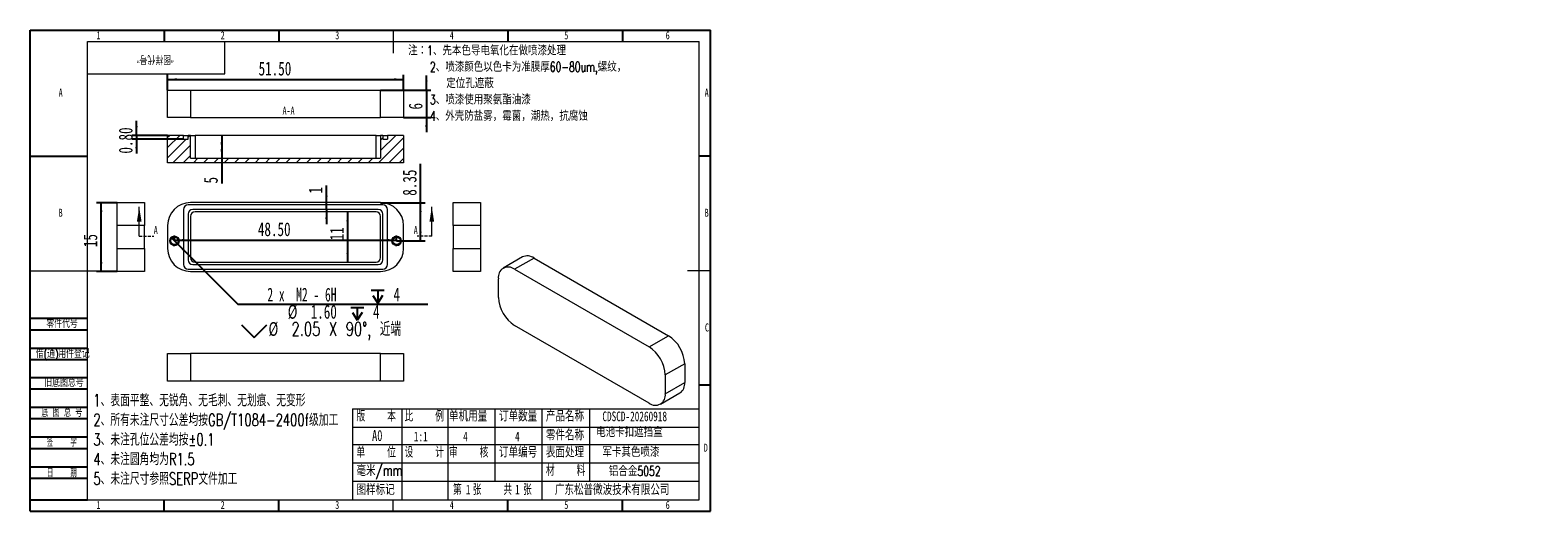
# Model space of a CAD drawing. Header units: millimetres. Extents: x 0 to 658, y -2 to 210.
import ezdxf

# ---------------------------------------------------------------- set-up
doc = ezdxf.new("R2010")
doc.units = ezdxf.units.MM
doc.linetypes.add('HIDDEN', pattern=[1.905, 1.27, -0.635])
doc.layers.add('图框', color=7, linetype='Continuous')
doc.layers.add('粗实线层', color=7, linetype='Continuous', lineweight=15)
doc.styles.add('SLDTEXTSTYLE0', font='TXT', dxfattribs={"width": 0.7})
doc.styles.add('SLDTEXTSTYLE1', font='TXT', dxfattribs={"width": 0.7, "bigfont": 'bigfont'})
doc.styles.add('SLDTEXTSTYLE2', font='TXT', dxfattribs={"width": 0.614286, "bigfont": 'bigfont'})
doc.styles.add('SLDTEXTSTYLE3', font='TXT', dxfattribs={"width": 0.566667, "bigfont": 'bigfont'})
doc.styles.add('SLDTEXTSTYLE4', font='TXT', dxfattribs={"width": 0.616667})
doc.dimstyles.new('SLDDIMSTYLE0', dxfattribs={"dimtxt": 6, "dimasz": 4.08, "dimexe": 0, "dimexo": 0.0625, "dimgap": 1.5, "dimtad": 0, "dimtih": 1, "dimtoh": 1, "dimdec": 6, "dimlfac": 0.5, "dimrnd": 1e-09, "dimzin": 12, "dimdsep": 46, "dimtxsty": 'SLDTEXTSTYLE0', "dimblk1": 'NONE', "dimsah": 1, "dimcen": 0, "dimadec": 0, "dimazin": 3, "dimtfac": 1, "dimtmove": 0, "dimatfit": 3, "dimldrblk": 'NONE', "dimfxl": 0, "dimfrac": 2, "dimtolj": 1, "dimtzin": 12, "dimarcsym": 0})
doc.dimstyles.new('SLDDIMSTYLE1', dxfattribs={"dimtxt": 6, "dimasz": 4.08, "dimexe": 0, "dimexo": 0.0625, "dimgap": 1.5, "dimtad": 2, "dimlfac": 0.5, "dimrnd": 1e-09, "dimzin": 4, "dimdsep": 46, "dimtxsty": 'SLDTEXTSTYLE0', "dimsah": 1, "dimcen": 0.09, "dimadec": 0, "dimazin": 1, "dimtfac": 1, "dimtofl": 0, "dimtmove": 0, "dimatfit": 3, "dimfxl": 0, "dimfrac": 2, "dimtolj": 1, "dimtzin": 12, "dimarcsym": 0})
doc.dimstyles.new('SLDDIMSTYLE2', dxfattribs={"dimtxt": 6, "dimasz": 4.08, "dimexe": 0, "dimexo": 0.0625, "dimgap": 1.5, "dimtad": 2, "dimlfac": 0.5, "dimrnd": 1e-09, "dimzin": 12, "dimdsep": 46, "dimtxsty": 'SLDTEXTSTYLE0', "dimsah": 1, "dimcen": 0.09, "dimadec": 0, "dimazin": 3, "dimtfac": 1, "dimtofl": 0, "dimtmove": 0, "dimatfit": 3, "dimfxl": 0, "dimfrac": 2, "dimtolj": 1, "dimtzin": 12, "dimarcsym": 0})
doc.dimstyles.new('SLDDIMSTYLE3', dxfattribs={"dimtxt": 6, "dimasz": 4.08, "dimexe": 0, "dimexo": 0.0625, "dimgap": 1.5, "dimtad": 2, "dimlfac": 0.5, "dimrnd": 1e-09, "dimzin": 12, "dimdsep": 46, "dimtxsty": 'SLDTEXTSTYLE0', "dimsah": 1, "dimcen": 0.09, "dimadec": 0, "dimazin": 3, "dimtfac": 1, "dimtmove": 0, "dimatfit": 0, "dimfxl": 0, "dimfrac": 2, "dimtolj": 1, "dimtzin": 12, "dimarcsym": 0})
doc.dimstyles.new('SLDDIMSTYLE4', dxfattribs={"dimtxt": 6, "dimasz": 4.08, "dimexe": 0, "dimexo": 0.0625, "dimgap": 1.5, "dimtad": 2, "dimlfac": 0.5, "dimrnd": 1e-09, "dimzin": 0, "dimdsep": 46, "dimtxsty": 'SLDTEXTSTYLE0', "dimsah": 1, "dimcen": 0.09, "dimadec": 0, "dimazin": 0, "dimtfac": 1, "dimtmove": 0, "dimatfit": 0, "dimfxl": 0, "dimfrac": 2, "dimtolj": 1, "dimtzin": 12, "dimarcsym": 0})

# ---------------------------------------------------------------- blocks, each defined once
blk = doc.blocks.new('SW_NOTE_0')
at = {"layer": '图框', "color": 0, "char_height": 4.2333, "attachment_point": 1, "style": 'SLDTEXTSTYLE1'}
for s, insert in [('\\M+1928D\\M+181461\\M+18141\\M+190E6\\M+1967B\\M+19046导电氧\\M+189BB\\M+18DDD\\M+198F4喷\\M+18EBD处\\M+1979D', (0, 5.46)), ('2\\M+18141喷\\M+18EBD颜\\M+19046\\M+188C8\\M+19046卡为\\M+18F79\\M+1968C\\M+18CFA60-80um,\\M+19786纹\\M+18143', (9.53, -1.69)), ('\\M+192E8\\M+188CA\\M+18D45\\M+18ED5\\M+195C1', (16.67, -8.83)), ('3\\M+18141喷\\M+18EBD\\M+18E67\\M+19770\\M+1E3DA氨酯\\M+196FB\\M+18EBD', (9.53, -15.98)), ('4\\M+18141\\M+18A4F壳\\M+19668盐雾\\M+18143霉\\M+18BDB\\M+18143\\M+192AA热\\M+18143\\M+18D52\\M+19585蚀', (9.53, -23.12))]:
    blk.add_mtext(s, dxfattribs=dict(at, insert=insert))
blk = doc.blocks.new('SW_NOTE_1')
at = {"layer": '图框', "color": 0, "attachment_point": 1, "style": 'SLDTEXTSTYLE1'}
for s, insert, char_height in [('1\\M+18141\\M+1955C\\M+196CA\\M+195BD\\M+190AE\\M+18141\\M+19DD9锐\\M+18A70\\M+18141\\M+19DD9\\M+196D1\\M+18E68\\M+18141\\M+19DD9划\\M+18DAD\\M+18141\\M+19DD9变\\M+18C60', (0, 6.82), 5.29167), ('2\\M+18141\\M+18F8A\\M+1974C\\M+196A2\\M+1928D\\M+18EDA\\M+190A1\\M+18CF6\\M+18DB7\\M+18BCF\\M+188C2GB/T1084-2400f级\\M+189C1\\M+18D48', (0, -1.73), 5.29167), ('3\\M+18141\\M+196A2\\M+1928D\\M+18D45\\M+188CA\\M+18CF6\\M+18DB7\\M+18BCF\\M+188C2\\M+1817D0.1', (0, -10.29), 5.2917), ('4\\M+18141\\M+196A2\\M+1928D圆\\M+18A70\\M+18BCF为R1.5', (0, -18.85), 5.2917), ('5\\M+18141\\M+196A2\\M+1928D\\M+18EDA\\M+190A1\\M+18E51\\M+18FC6SERP\\M+195B6\\M+18C8F\\M+189C1\\M+18D48', (0, -27.4), 5.2917)]:
    blk.add_mtext(s, dxfattribs=dict(at, insert=insert, char_height=char_height))
blk = doc.blocks.new('SW_SYMBOL_HOLE_DEPTH')
at = {"layer": '图框', "color": 0}
for p, q in [((0, 875), (800, 875)), ((100, 555), (400, 75)), ((400, 875), (400, 75)), ((700, 555), (400, 75))]:
    blk.add_line(p, q, dxfattribs=at)
blk = doc.blocks.new('SW_SYMBOL_HOLE_SINK')
at = {"layer": '图框', "color": 0}
for p, q in [((0, 875), (800, 75)), ((800, 75), (1600, 875))]:
    blk.add_line(p, q, dxfattribs=at)
blk = doc.blocks.new('_D')
at = {"layer": '图框'}
for p, q in [((61.52, 119.45), (64.42, 116.55)), ((64.42, 116.55), (90.6, 90.36)), ((90.6, 90.36), (173.54, 90.36))]:
    blk.add_line(p, q, dxfattribs=at)
blk.add_solid([(64.42, 116.55), (66.94, 113.31), (67.66, 114.03)], dxfattribs=at)
at = {"layer": '图框', "xscale": 0.006981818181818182, "yscale": 0.006981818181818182, "zscale": 0.006981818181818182}
for name, p in [('SW_SYMBOL_HOLE_DEPTH', (148.93, 90.33)), ('SW_SYMBOL_HOLE_DEPTH', (140.02, 82.83)), ('SW_SYMBOL_HOLE_SINK', (92.19, 75.33))]:
    blk.add_blockref(name, p, dxfattribs=at)
at = {"layer": '图框', "char_height": 6, "attachment_point": 1}
for s, insert, style in [('2 x  M2 - 6H', (103.54, 97.57), 'SLDTEXTSTYLE4'), ('4', (158.59, 97.57), 'SLDTEXTSTYLE0'), ('%%c', (112.44, 90.07), 'SLDTEXTSTYLE0'), ('1.60', (122.45, 90.07), 'SLDTEXTSTYLE0'), ('4', (149.68, 90.07), 'SLDTEXTSTYLE0'), ('%%c', (104.06, 82.57), 'SLDTEXTSTYLE0'), ('2.05 X 90\\M+1818B, \\M+18BDF\\M+1925B', (114.07, 82.57), 'SLDTEXTSTYLE1')]:
    blk.add_mtext(s, dxfattribs=dict(at, insert=insert, style=style))
blk = doc.blocks.new('_NONE')
blk = doc.blocks.new('_D_1')
at = {"layer": '图框'}
for p, q in [((62.97, 118), (62.97, 120.37)), ((159.97, 118), (159.97, 120.37)), ((62.97, 118.37), (159.97, 118.37))]:
    blk.add_line(p, q, dxfattribs=at)
for points in [[(62.97, 118.37), (67.05, 117.86), (67.05, 118.87)], [(159.97, 118.37), (155.89, 118.87), (155.89, 117.86)]]:
    blk.add_solid(points, dxfattribs=at)
at = {"layer": '图框', "insert": (99.4, 126.1), "char_height": 6, "attachment_point": 1, "style": 'SLDTEXTSTYLE0'}
blk.add_mtext('48.50', dxfattribs=at)
blk = doc.blocks.new('_D_2')
at = {"layer": '图框'}
for p, q in [((170.37, 134.7), (170.37, 151.69)), ((152.97, 134.7), (172.37, 134.7)), ((170.37, 118), (170.37, 134.7)), ((159.97, 118), (172.37, 118))]:
    blk.add_line(p, q, dxfattribs=at)
for points in [[(170.37, 134.7), (169.86, 130.62), (170.88, 130.62)], [(170.37, 118), (170.88, 122.08), (169.86, 122.08)]]:
    blk.add_solid(points, dxfattribs=at)
at = {"layer": '图框', "insert": (162.64, 137.72), "char_height": 6, "attachment_point": 1, "rotation": 90, "style": 'SLDTEXTSTYLE0'}
blk.add_mtext('8.35', dxfattribs=at)
blk = doc.blocks.new('_D_3')
at = {"layer": '图框'}
for p, q in [((129.34, 133.7), (129.34, 142.17)), ((129.34, 131.7), (129.34, 133.7)), ((129.34, 131.7), (129.34, 125.35))]:
    blk.add_line(p, q, dxfattribs=at)
for points in [[(129.34, 133.7), (129.85, 137.78), (128.84, 137.78)], [(129.34, 131.7), (128.84, 127.62), (129.85, 127.62)]]:
    blk.add_solid(points, dxfattribs=at)
at = {"layer": '图框', "insert": (121.61, 138.68), "char_height": 6, "attachment_point": 1, "rotation": 90, "style": 'SLDTEXTSTYLE0'}
blk.add_mtext('1', dxfattribs=at)
blk = doc.blocks.new('_D_4')
at = {"layer": '图框'}
blk.add_line((138.56, 130.7), (138.56, 108.7), dxfattribs=at)
for points in [[(138.56, 130.7), (138.05, 126.62), (139.07, 126.62)], [(138.56, 108.7), (139.07, 112.78), (138.05, 112.78)]]:
    blk.add_solid(points, dxfattribs=at)
at = {"layer": '图框', "insert": (130.83, 118.25), "char_height": 6, "attachment_point": 1, "rotation": 90, "style": 'SLDTEXTSTYLE0'}
blk.add_mtext('11', dxfattribs=at)
blk = doc.blocks.new('_D_5')
at = {"layer": '图框'}
for p, q in [((59.97, 183.83), (59.97, 190.5)), ((59.97, 188.5), (162.97, 188.5)), ((162.97, 183.83), (162.97, 190.5))]:
    blk.add_line(p, q, dxfattribs=at)
for points in [[(59.97, 188.5), (64.05, 187.99), (64.05, 189.01)], [(162.97, 188.5), (158.89, 189.01), (158.89, 187.99)]]:
    blk.add_solid(points, dxfattribs=at)
at = {"layer": '图框', "insert": (99.72, 196.23), "char_height": 6, "attachment_point": 1, "style": 'SLDTEXTSTYLE0'}
blk.add_mtext('51.50', dxfattribs=at)
blk = doc.blocks.new('_D_6')
at = {"layer": '图框'}
for p, q in [((172.97, 183.83), (172.97, 190.18)), ((152.97, 183.83), (174.97, 183.83)), ((172.97, 183.83), (172.97, 171.83)), ((162.97, 171.83), (174.97, 171.83)), ((172.97, 171.83), (172.97, 165.48))]:
    blk.add_line(p, q, dxfattribs=at)
for points in [[(172.97, 183.83), (173.48, 187.91), (172.46, 187.91)], [(172.97, 171.83), (172.46, 167.75), (173.48, 167.75)]]:
    blk.add_solid(points, dxfattribs=at)
at = {"layer": '图框', "insert": (165.24, 175.35), "char_height": 6, "attachment_point": 1, "rotation": 90, "style": 'SLDTEXTSTYLE0'}
blk.add_mtext('6', dxfattribs=at)
blk = doc.blocks.new('_D_7')
at = {"layer": '图框'}
for p, q in [((37.97, 134.7), (29.02, 134.7)), ((31.02, 104.7), (31.02, 134.7)), ((37.97, 104.7), (29.02, 104.7))]:
    blk.add_line(p, q, dxfattribs=at)
for points in [[(31.02, 134.7), (30.51, 130.62), (31.53, 130.62)], [(31.02, 104.7), (31.53, 108.78), (30.51, 108.78)]]:
    blk.add_solid(points, dxfattribs=at)
at = {"layer": '图框', "insert": (23.29, 115.28), "char_height": 6, "attachment_point": 1, "rotation": 90, "style": 'SLDTEXTSTYLE0'}
blk.add_mtext('15', dxfattribs=at)
blk = doc.blocks.new('_D_8')
at = {"layer": '图框'}
for p, q in [((46.41, 164.06), (46.41, 170.41)), ((59.97, 164.06), (44.41, 164.06)), ((66.97, 162.46), (44.41, 162.46)), ((46.41, 164.06), (46.41, 162.46)), ((46.41, 162.46), (46.41, 156.11))]:
    blk.add_line(p, q, dxfattribs=at)
for points in [[(46.41, 164.06), (46.92, 168.14), (45.91, 168.14)], [(46.41, 162.46), (45.91, 158.38), (46.92, 158.38)]]:
    blk.add_solid(points, dxfattribs=at)
at = {"layer": '图框', "insert": (38.68, 156.12), "char_height": 6, "attachment_point": 1, "rotation": 90, "style": 'SLDTEXTSTYLE0'}
blk.add_mtext('0.80', dxfattribs=at)
blk = doc.blocks.new('_D_9')
at = {"layer": '图框'}
for p, q in [((83.6, 164.06), (83.6, 154.06)), ((83.6, 154.06), (83.6, 143.08))]:
    blk.add_line(p, q, dxfattribs=at)
for points in [[(83.6, 164.06), (83.09, 159.98), (84.11, 159.98)], [(83.6, 154.06), (84.11, 158.14), (83.09, 158.14)]]:
    blk.add_solid(points, dxfattribs=at)
at = {"layer": '图框', "insert": (75.87, 143.08), "char_height": 6, "attachment_point": 1, "rotation": 90, "style": 'SLDTEXTSTYLE0'}
blk.add_mtext('5', dxfattribs=at)

msp = doc.modelspace()

# ---------------------------------------------------------------- hatches: boundary and pattern name
at = {"linetype": 'Continuous', "lineweight": 0}
h = msp.add_hatch(dxfattribs=at)
h.set_pattern_fill('ANSI31', angle=3e-322, style=0)
h.paths.add_polyline_path([(152.9699075, 154.0635319), (69.9699075, 154.0635319), (69.9699075, 164.0635319), (68.9699075, 164.0635319), (68.9699075, 162.4635319), (66.9699075, 162.4635319), (66.9699075, 164.0635319), (59.9699075, 164.0635319), (59.9699075, 152.0635319), (162.9699075, 152.0635319), (162.9699075, 164.0635319), (155.9699075, 164.0635319), (155.9699075, 162.4635319), (153.9699075, 162.4635319), (153.9699075, 164.0635319), (152.9699075, 164.0635319)], flags=0)

# ---------------------------------------------------------------- linework, layer by layer
at = {"color": 7, "linetype": 'Continuous', "lineweight": 15}
for p, q in [((59.9699075, 171.8296938), (59.9699075, 183.8296938)), ((59.9699075, 183.8296938), (69.9699075, 183.8296938)), ((69.9699075, 183.8296938), (69.9699075, 171.8296938)), ((69.9699075, 183.8296938), (152.9699075, 183.8296938)), ((152.9699075, 171.8296938), (152.9699075, 183.8296938)), ((152.9699075, 183.8296938), (162.9699075, 183.8296938)), ((162.9699075, 183.8296938), (162.9699075, 171.8296938)), ((69.9699075, 171.8296938), (59.9699075, 171.8296938)), ((69.9699075, 171.8296938), (152.9699075, 171.8296938)), ((162.9699075, 171.8296938), (152.9699075, 171.8296938)), ((59.9699075, 152.0635319), (59.9699075, 164.0635319)), ((66.9699075, 164.0635319), (59.9699075, 164.0635319)), ((66.9699075, 162.4635319), (66.9699075, 164.0635319)), ((66.9699075, 164.0635319), (68.9699075, 164.0635319)), ((66.9699075, 162.4635319), (68.9699075, 162.4635319)), ((68.9699075, 162.4635319), (68.9699075, 164.0635319)), ((69.9699075, 164.0635319), (68.9699075, 164.0635319)), ((69.9699075, 154.0635319), (69.9699075, 164.0635319)), ((69.9699075, 164.0635319), (71.9699075, 164.0635319)), ((71.9699075, 164.0635319), (71.9699075, 154.0635319)), ((150.9699075, 164.0635319), (71.9699075, 164.0635319)), ((150.9699075, 154.0635319), (150.9699075, 164.0635319)), ((150.9699075, 164.0635319), (152.9699075, 164.0635319)), ((152.9699075, 164.0635319), (152.9699075, 154.0635319)), ((153.9699075, 164.0635319), (152.9699075, 164.0635319)), ((153.9699075, 164.0635319), (153.9699075, 162.4635319)), ((153.9699075, 164.0635319), (155.9699075, 164.0635319)), ((153.9699075, 162.4635319), (155.9699075, 162.4635319)), ((155.9699075, 164.0635319), (155.9699075, 162.4635319)), ((162.9699075, 164.0635319), (155.9699075, 164.0635319)), ((162.9699075, 164.0635319), (162.9699075, 152.0635319)), ((162.9699075, 152.0635319), (59.9699075, 152.0635319)), ((69.9699075, 154.0635319), (152.9699075, 154.0635319)), ((37.9734229, 134.702185), (49.9734229, 134.702185)), ((37.9734229, 124.702185), (37.9734229, 134.702185)), ((49.9734229, 134.702185), (49.9734229, 124.702185)), ((66.9699075, 131.702185), (66.9699075, 107.702185)), ((153.9699075, 133.702185), (68.9699075, 133.702185)), ((152.9699075, 134.702185), (69.9699075, 134.702185)), ((151.9699075, 131.702185), (70.9699075, 131.702185)), ((155.9699075, 107.702185), (155.9699075, 131.702185)), ((184.6312493, 134.702185), (196.6312493, 134.702185)), ((184.6312493, 124.702185), (184.6312493, 134.702185)), ((196.6312493, 134.702185), (196.6312493, 124.702185)), ((68.9699075, 129.702185), (68.9699075, 109.702185)), ((69.9699075, 128.702185), (69.9699075, 110.702185)), ((150.9699075, 130.702185), (71.9699075, 130.702185)), ((152.9699075, 110.702185), (152.9699075, 128.702185)), ((153.9699075, 109.702185), (153.9699075, 129.702185)), ((49.9734229, 124.702185), (37.9734229, 124.702185)), ((37.9734229, 114.702185), (37.9734229, 124.702185)), ((49.9734229, 114.702185), (49.9734229, 124.702185)), ((59.9699075, 124.702185), (59.9699075, 114.702185)), ((162.9699075, 114.702185), (162.9699075, 124.702185)), ((196.6312493, 124.702185), (184.6312493, 124.702185)), ((184.6312493, 124.702185), (184.6312493, 114.702185)), ((196.6312493, 124.702185), (196.6312493, 114.702185)), ((37.9734229, 104.702185), (37.9734229, 114.702185)), ((37.9734229, 114.702185), (49.9734229, 114.702185)), ((49.9734229, 114.702185), (49.9734229, 104.702185)), ((184.6312493, 114.702185), (196.6312493, 114.702185)), ((184.6312493, 104.702185), (184.6312493, 114.702185)), ((196.6312493, 114.702185), (196.6312493, 104.702185)), ((68.9699075, 105.702185), (153.9699075, 105.702185)), ((70.9699075, 107.702185), (151.9699075, 107.702185)), ((71.9699075, 108.702185), (150.9699075, 108.702185)), ((214.9450555, 111.0000159), (206.4597741, 106.1015672)), ((219.9446492, 110.5049354), (211.4593678, 105.6064867)), ((211.4593678, 105.6064867), (270.1492306, 71.72555)), ((219.9446492, 110.5049354), (278.634512, 76.6239987)), ((49.9734229, 104.702185), (37.9734229, 104.702185)), ((69.9699075, 104.702185), (152.9699075, 104.702185)), ((196.6312493, 104.702185), (184.6312493, 104.702185)), ((204.3883, 93.357711), (204.3883, 101.5231191)), ((270.1492306, 47.2293257), (211.4593678, 81.1102623)), ((270.1492306, 71.72555), (278.634512, 76.6239987)), ((59.9699075, 56.8096829), (59.9699075, 68.8096829)), ((59.9699075, 68.8096829), (69.9699075, 68.8096829)), ((69.9699075, 68.8096829), (69.9699075, 56.8096829)), ((152.9699075, 68.8096829), (69.9699075, 68.8096829)), ((152.9699075, 56.8096829), (152.9699075, 68.8096829)), ((152.9699075, 68.8096829), (162.9699075, 68.8096829)), ((162.9699075, 68.8096829), (162.9699075, 56.8096829)), ((285.7055798, 64.37655), (277.2202984, 59.4781014)), ((277.2202984, 59.4781014), (277.2202984, 51.3126932)), ((285.7055798, 64.37655), (285.7055798, 56.2111419)), ((69.9699075, 56.8096829), (59.9699075, 56.8096829)), ((152.9699075, 56.8096829), (69.9699075, 56.8096829)), ((162.9699075, 56.8096829), (152.9699075, 56.8096829)), ((277.2202984, 51.3126932), (285.7055798, 56.2111419)), ((275.1488243, 46.7342452), (283.6341057, 51.6326939))]:
    msp.add_line(p, q, dxfattribs=at)
at = {"color": 7, "linetype": 'Continuous', "lineweight": 0}
for p, q in [((47.6099075, 120.1266085), (47.6099075, 132.8266085)), ((175.3299075, 120.1266085), (175.3299075, 132.8266085))]:
    msp.add_line(p, q, dxfattribs=at)
at = {"color": 7, "linetype": 'HIDDEN', "lineweight": 0}
for p, q in [((47.6099075, 120.1266085), (53.9599075, 120.1266085)), ((175.3299075, 120.1266085), (168.9799075, 120.1266085))]:
    msp.add_line(p, q, dxfattribs=at)
at = {"color": 7, "linetype": 'Continuous', "lineweight": 15}
for centre, radius in [((62.9699075, 118.002185), 2.05), ((62.9699075, 118.002185), 1.6), ((159.9699075, 118.002185), 2.05), ((159.9699075, 118.002185), 1.6)]:
    msp.add_circle(centre, radius, dxfattribs=at)
for centre, radius, start, end in [((69.9699075, 124.702185), 10, 90, 180), ((68.9699075, 131.702185), 2, 90, 180), ((70.9699075, 129.702185), 2, 90, 180), ((151.9699075, 129.702185), 2, 0, 90), ((152.9699075, 124.702185), 10, 0, 90), ((153.9699075, 131.702185), 2, 0, 90), ((71.9699075, 128.702185), 2, 90, 180), ((150.9699075, 128.702185), 2, 0, 90), ((69.9699075, 114.702185), 10, 180, 270), ((152.9699075, 114.702185), 10, 270, 0), ((68.9699075, 107.702185), 2, 180, 270), ((70.9699075, 109.702185), 2, 180, 270), ((71.9699075, 110.702185), 2, 180, 270), ((150.9699075, 110.702185), 2, 270, 0), ((151.9699075, 109.702185), 2, 270, 0), ((153.9699075, 107.702185), 2, 270, 0), ((208.6990437, 102.2223911), 4.367092, 50.7967147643, 189.2140369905), ((217.0154486, 106.4161221), 5.0297724, 54.3824225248, 114.3071190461), ((219.740461, 94.0563195), 15.3680481, 182.6054784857, 237.39452166), ((270.3534188, 63.6779415), 15.3680481, 2.6054784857, 57.39452166), ((261.8681374, 58.7794928), 15.3680481, 2.6054784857, 57.39452166), ((280.8331198, 55.6578057), 4.9037789, 304.8331983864, 6.478982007), ((272.9095548, 50.6134213), 4.367092, 230.7967147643, 9.2140369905)]:
    msp.add_arc(centre, radius, start, end, dxfattribs=at)
at = {"color": 7, "linetype": 'Continuous', "lineweight": 0}
for centre in [(62.9699075, 118.002185), (159.9699075, 118.002185)]:
    msp.add_arc(centre, 2, 255, 195, dxfattribs=at)
for points in [[(47.6099075, 132.8266085), (46.5939075, 126.4766085), (48.6259075, 126.4766085)], [(175.3299075, 132.8266085), (174.3139075, 126.4766085), (176.3459075, 126.4766085)]]:
    msp.add_solid(points, dxfattribs=at)
at = {"layer": '图框'}
for p, q in [((0, 0), (0, 210)), ((0, 210), (297, 210)), ((58.5, 210), (58.5, 205)), ((108.5, 210), (108.5, 205)), ((208.5, 210), (208.5, 205)), ((258.5, 210), (258.5, 205)), ((297, 0), (297, 210)), ((0, 155), (25, 155)), ((297, 155), (292, 155)), ((0, 84.2206215), (25, 84.2206215)), ((0, 79.2206215), (25, 79.2206215)), ((0, 71.2206215), (25, 71.2206215)), ((0, 66.2206215), (25, 66.2206215)), ((0, 58.4300278), (25, 58.4300278)), ((0, 53.4300278), (25, 53.4300278)), ((297, 55), (292, 55)), ((0, 45.4300278), (25, 45.4300278)), ((0, 40.4300278), (25, 40.4300278)), ((0, 32.4300278), (25, 32.4300278)), ((0, 27.4300278), (25, 27.4300278)), ((0, 19.4300278), (25, 19.4300278)), ((0, 14.4300278), (25, 14.4300278)), ((0, 5), (25, 5)), ((0, 0), (297, 0)), ((58.5, 0), (58.5, 5)), ((108.5, 0), (108.5, 5)), ((208.5, 0), (208.5, 5)), ((258.5, 0), (258.5, 5))]:
    msp.add_line(p, q, dxfattribs=at)
at = {"layer": '图框', "linetype": 'Continuous', "lineweight": 15}
for p, q in [((25, 5), (25, 205)), ((25, 205), (292, 205)), ((292, 5), (292, 205))]:
    msp.add_line(p, q, dxfattribs=at)
at = {"layer": '图框', "lineweight": 15}
for p, q in [((158.5, 210), (158.5, 200)), ((0, 105), (30, 105)), ((297, 105), (287, 105)), ((140.6854573, 44.6375897), (140.6854573, 5)), ((140.6854573, 44.6375897), (292, 44.6375897)), ((162.2134335, 44.6375897), (162.2134335, 5)), ((182.316782, 44.6375897), (182.316782, 5)), ((202.7866063, 44.6375897), (202.7866063, 13.2072362)), ((223.3713218, 44.6375897), (223.3713218, 5)), ((244.1827396, 44.6375897), (244.1827396, 13.2072362)), ((140.6854573, 36.6389612), (292, 36.6389612)), ((140.6854573, 29.1619824), (292, 29.1619824)), ((140.6854573, 21.1633539), (292, 21.1633539)), ((140.6854573, 13.2072362), (292, 13.2072362)), ((25, 5), (292, 5)), ((158.5, 0), (158.5, 5))]:
    msp.add_line(p, q, dxfattribs=at)
at = {"layer": '粗实线层'}
for p, q in [((85, 191), (85, 205)), ((25, 191), (85, 191))]:
    msp.add_line(p, q, dxfattribs=at)

# ---------------------------------------------------------------- block references
at = {"layer": '图框'}
for name, p in [('SW_NOTE_0', (164.9671975, 197.7909644)), ('SW_NOTE_1', (27.5720143, 44.2672309))]:
    msp.add_blockref(name, p, dxfattribs=at)

# ---------------------------------------------------------------- texts
at = {"color": 7, "linetype": 'Continuous', "char_height": 3.5, "attachment_point": 1, "style": 'SLDTEXTSTYLE0'}
for insert in [(53.9599075, 124.4572892), (167.4508573, 124.4572892)]:
    msp.add_mtext('A', dxfattribs=dict(at, insert=insert))
at = {"layer": '图框'}
for s, insert, char_height, attachment_point, style in [('1', (29.7944444, 209.4972863), 3.5, 2, 'SLDTEXTSTYLE0'), ('2', (84.0444444, 209.4972863), 3.5, 2, 'SLDTEXTSTYLE0'), ('3', (134.0444444, 209.4972863), 3.5, 2, 'SLDTEXTSTYLE0'), ('4', (184.0444444, 209.4972863), 3.5, 2, 'SLDTEXTSTYLE0'), ('5', (234.0444444, 209.4972863), 3.5, 2, 'SLDTEXTSTYLE0'), ('6', (278.296875, 209.4972863), 3.5, 2, 'SLDTEXTSTYLE0'), ('A', (13.3203125, 184.4972863), 3.5, 2, 'SLDTEXTSTYLE0'), ('A', (295.3203125, 184.4972863), 3.5, 2, 'SLDTEXTSTYLE0'), ('A-A', (112.7969909, 176.6502692), 3.5, 2, 'SLDTEXTSTYLE0'), ('B', (13.3203125, 132.0550898), 3.5, 2, 'SLDTEXTSTYLE0'), ('B', (295.3203125, 132.0550898), 3.5, 2, 'SLDTEXTSTYLE0'), ('\\M+197EB\\M+18C8F\\M+191E3\\M+18D86', (7.0836359, 83.5790515), 3.5, 1, 'SLDTEXTSTYLE1'), ('C', (295.4272569, 81.9972863), 3.5, 2, 'SLDTEXTSTYLE0'), ('\\M+18ED8(\\M+192CA)\\M+19770\\M+18C8F\\M+1936F记', (2.4961356, 70.4725494), 3.5, 1, 'SLDTEXTSTYLE1'), ('\\M+18B8C\\M+192EA图总\\M+18D86', (6.1940533, 57.8238481), 3.5, 1, 'SLDTEXTSTYLE1'), ('\\M+192EA 图 总 \\M+18D86', (4.9471782, 44.7655004), 3.5, 1, 'SLDTEXTSTYLE2'), ('\\M+194C5    \\M+1967B', (142.4578715, 43.9381288), 4.7625, 1, 'SLDTEXTSTYLE3'), ('\\M+194E4    \\M+197E1', (163.4407616, 43.9381288), 4.7625, 1, 'SLDTEXTSTYLE3'), ('单\\M+18AF7\\M+19770\\M+197CA', (182.8423802, 43.9381288), 4.7625, 1, 'SLDTEXTSTYLE1'), ('订单\\M+19094\\M+197CA', (204.6631504, 43.9381288), 4.7625, 1, 'SLDTEXTSTYLE1'), ('产\\M+19569\\M+196BC\\M+18FCC', (225.1181906, 43.9381288), 4.7625, 1, 'SLDTEXTSTYLE1'), ('CDSCD-20260918', (249.7877498, 43.5396912), 4.233333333, 1, 'SLDTEXTSTYLE0'), ('A0', (149.2386369, 35.4492715), 4.7625, 1, 'SLDTEXTSTYLE0'), ('1:1', (167.4924541, 34.7618355), 4.23333333, 1, 'SLDTEXTSTYLE0'), ('4', (189.02853, 34.7618355), 4.2333333, 1, 'SLDTEXTSTYLE0'), ('4', (211.6589392, 34.7618355), 4.2333333, 1, 'SLDTEXTSTYLE0'), ('\\M+197EB\\M+18C8F\\M+196BC\\M+18FCC', (225.1270103, 35.6872291), 4.7625, 1, 'SLDTEXTSTYLE1'), ('电\\M+19272卡\\M+19D4A\\M+18ED5挡\\M+1E1B4', (247.0686073, 36.6202678), 4.233333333, 1, 'SLDTEXTSTYLE1'), ('签    \\M+18E9A', (13.8097401, 31.7635247), 3.5, 2, 'SLDTEXTSTYLE3'), ('单    \\M+188CA', (142.4666911, 28.2084925), 4.7625, 1, 'SLDTEXTSTYLE3'), ('设    计', (163.4407616, 28.2084925), 4.7625, 1, 'SLDTEXTSTYLE3'), ('审    \\M+18A6A', (182.8335606, 28.2084925), 4.7625, 1, 'SLDTEXTSTYLE3'), ('订单编\\M+18D86', (204.6543308, 28.2084925), 4.7625, 1, 'SLDTEXTSTYLE1'), ('\\M+1955C\\M+196CA处\\M+1979D', (225.1270103, 28.2084925), 4.7625, 1, 'SLDTEXTSTYLE1'), ('军卡\\M+191B4\\M+19046喷\\M+18EBD', (249.7877498, 28.0032671), 4.233333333, 1, 'SLDTEXTSTYLE1'), ('D', (294.9296875, 29.4972863), 3.5, 2, 'SLDTEXTSTYLE0'), ('\\M+19F7C\\M+195C4/mm', (142.4666911, 20.1882971), 4.7625, 1, 'SLDTEXTSTYLE1'), ('\\M+18DDE    \\M+197BF', (225.1270103, 20.2203213), 4.7625, 1, 'SLDTEXTSTYLE3'), ('铝\\M+18D87\\M+18BE05052', (252.609972, 19.6409485), 4.233333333, 1, 'SLDTEXTSTYLE1'), ('\\M+193FA    \\M+18AFA', (13.8097401, 18.4134739), 3.5, 2, 'SLDTEXTSTYLE3'), ('图样标记', (142.4666911, 11.8647349), 4.7625, 1, 'SLDTEXTSTYLE1'), ('\\M+191E6  张    \\M+18BA4  张', (184.5969955, 11.8647349), 4.7625, 1, 'SLDTEXTSTYLE3'), ('1', (190.1966281, 11.5942472), 4.2333333, 1, 'SLDTEXTSTYLE0'), ('1', (211.6589392, 11.5942472), 4.2333333, 1, 'SLDTEXTSTYLE0'), ('\\M+19BF6东\\M+18FBC\\M+19581\\M+194F7\\M+19467\\M+18B5A术\\M+1974C\\M+18CC0\\M+18CF6\\M+18E69', (229.0632809, 11.8647349), 4.7625, 1, 'SLDTEXTSTYLE1'), ('1', (29.7944444, 4.4972863), 3.5, 2, 'SLDTEXTSTYLE0'), ('2', (84.0444444, 4.4972863), 3.5, 2, 'SLDTEXTSTYLE0'), ('3', (134.0444444, 4.4972863), 3.5, 2, 'SLDTEXTSTYLE0'), ('4', (184.0444444, 4.4972863), 3.5, 2, 'SLDTEXTSTYLE0'), ('5', (234.0444444, 4.4972863), 3.5, 2, 'SLDTEXTSTYLE0'), ('6', (278.296875, 4.4972863), 3.5, 2, 'SLDTEXTSTYLE0')]:
    msp.add_mtext(s, dxfattribs=dict(at, insert=insert, char_height=char_height, attachment_point=attachment_point, style=style))
at = {"layer": '图框', "insert": (54.6435158, 195.6547288), "char_height": 3.5, "attachment_point": 2, "rotation": 180, "style": 'SLDTEXTSTYLE1'}
msp.add_mtext('\\M+18167图样\\M+191E3\\M+18D86\\M+18168', dxfattribs=at)

# ---------------------------------------------------------------- dimensions: what is measured, and where the dimension line sits
at = {"layer": '图框'}
for base, p1, p2, picture, middle in [((162.9699075, 188.4991134), (59.9699075, 183.8296938), (162.9699075, 183.8296938), '_D_5', (108.4451693, 188.4991134)), ((159.9699075, 118.366891), (62.9699075, 118.002185), (159.9699075, 118.002185), '_D_1', (108.1316736, 118.366891))]:
    dim = msp.add_linear_dim(base=base, p1=p1, p2=p2, dimstyle='SLDDIMSTYLE1', dxfattribs=at)
    dim.commit()
    dim.dimension.update_dxf_attribs({"geometry": picture, "text_midpoint": middle, "dimtype": 160})
for base, p1, p2, dimstyle, picture, middle in [((172.9699075, 171.8296938), (152.9699075, 183.8296938), (162.9699075, 171.8296938), 'SLDDIMSTYLE3', '_D_6', (172.9699075, 177.1004426)), ((46.4146597, 162.4635319), (59.9699075, 164.0635319), (66.9699075, 162.4635319), 'SLDDIMSTYLE4', '_D_8', (46.4146597, 163.1067123)), ((83.6029498, 154.0635319), (59.9699075, 164.0635319), (69.9699075, 154.0635319), 'SLDDIMSTYLE2', '_D_9', (83.6029498, 144.8266501)), ((170.3722186, 134.702185), (159.9699075, 118.002185), (152.9699075, 134.702185), 'SLDDIMSTYLE2', '_D_2', (170.3722186, 144.702185)), ((129.3440736, 133.702185), (151.9699075, 131.702185), (153.9699075, 133.702185), 'SLDDIMSTYLE3', '_D_3', (129.3440736, 140.4212763)), ((31.0213814, 134.702185), (37.9734229, 104.702185), (37.9734229, 134.702185), 'SLDDIMSTYLE2', '_D_7', (31.0213814, 118.7706909)), ((138.562326, 108.702185), (150.9699075, 130.702185), (150.9699075, 108.702185), 'SLDDIMSTYLE2', '_D_4', (138.562326, 121.744273))]:
    dim = msp.add_linear_dim(base=base, p1=p1, p2=p2, angle=90, dimstyle=dimstyle, dxfattribs=at)
    dim.commit()
    dim.dimension.update_dxf_attribs({"geometry": picture, "text_midpoint": middle, "dimtype": 160})
dim = msp.add_diameter_dim_2p(p1=(61.52075, 119.4521652), p2=(64.4190651, 116.5522049), text='2 x  M2 - 6H {\\fGDT;x} 4\\P%%c 1.60 {\\fGDT;x} 4\\P{\\fGDT;w}%%c 2.05 X 90°, 近端', dimstyle='SLDDIMSTYLE0', override={"dimpost": '<>'}, dxfattribs=at)
dim.commit()
dim.dimension.update_dxf_attribs({"geometry": '_D', "text_midpoint": (132.8663019, 86.0888375), "dimtype": 163})

doc.saveas('drawing.dxf')
